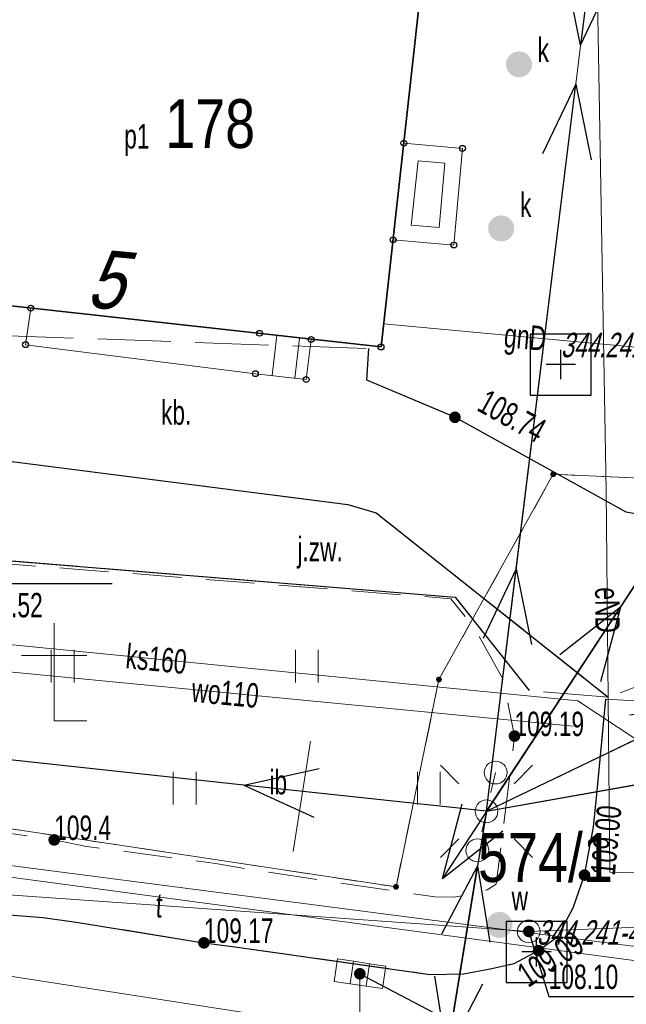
# Model space of a CAD drawing. Header units: inches. Extents: x 6497603 to 6502483, y 5925790 to 5934357.
# Tile 157 of 256: x 6501212 to 6501231, y 5926102 to 5926132. Entities that reach past the tile are written whole.
import ezdxf
from ezdxf.enums import TextEntityAlignment as Align

# ---------------------------------------------------------------- set-up
doc = ezdxf.new("R2010")
doc.units = ezdxf.units.IN
doc.header["$MEASUREMENT"] = 0
for name, pattern in [('1.5_0.75', [2.25, 1.5, -0.75]), ('2.25_0.75', [3, 2.25, -0.75]), ('219-1000', [0, 0]), ('egug-1000', [1.5, 0.75, -0.75]), ('suep_nn_1000', [0, 0]), ('supp_1000', [1.25, 0.625, -0.625])]:
    doc.linetypes.add(name, pattern=pattern)
for name, color, linetype in [('203-punkt graniczny', 7, 'Continuous'), ('211-numer działki ewidencyjnej', 7, 'Continuous'), ('218-kontur użytku gruntowego', 7, 'Continuous'), ('219-działka ewidencyjna', 7, 'Continuous'), ('238-Punkt adresowy budynku', 7, 'Continuous'), ('312-budynek ewidencyjny', 7, 'Continuous'), ('312-oznaczenie budynku ewidencyjnego', 7, 'Continuous'), ('312-oznaczenie budynku ewidencyjnego-Atr117', 7, 'Continuous'), ('352-schody', 7, 'Continuous'), ('figura  krzyż', 7, 'Continuous'), ('inna budowla', 7, 'Continuous'), ('inna budowla-Atr17', 7, 'Continuous'), ('jezdnia', 7, 'Continuous'), ('jezdnia-Atr17', 7, 'Continuous'), ('komora podziemna', 7, 'Continuous'), ('kratka ściekowa', 7, 'Continuous'), ('krawężnik', 7, 'Continuous'), ('latarnia', 7, 'Continuous'), ('obszar utwardzony', 7, 'Continuous'), ('obszar utwardzony-Atr17', 7, 'Continuous'), ('pikieta naturalna', 7, 'Continuous'), ('pikieta naturalna-Atr2', 7, 'Continuous'), ('pikieta sztuczna', 7, 'Continuous'), ('pikieta sztuczna-Atr2', 7, 'Continuous'), ('przewód elektroenergetyczny niskiego napięcia', 7, 'Continuous'), ('przewód elektroenergetyczny podziemny', 7, 'Continuous'), ('przewód elektroenergetyczny podziemny-Atr1', 7, 'Continuous'), ('przewód gazowy', 7, 'Continuous'), ('przewód gazowy-Atr1', 7, 'Continuous'), ('przewód kanalizacyjny', 7, 'Continuous'), ('przewód kanalizacyjny-Atr1', 7, 'Continuous'), ('przewód telekomunikacyjny napowietrzny', 7, 'Continuous'), ('przewód telekomunikacyjny podziemny', 7, 'Continuous'), ('przewód telekomunikacyjny podziemny-Atr1', 7, 'Continuous'), ('przewód wodociągowy', 7, 'Continuous'), ('przewód wodociągowy-Atr1', 7, 'Continuous'), ('Punkt budynku', 7, 'Continuous'), ('rzędna', 7, 'Continuous'), ('rzędna-Atr2', 7, 'Continuous'), ('rzędna-Atr3', 7, 'Continuous'), ('Szczegółowa osnowa geodezyjna pozioma', 7, 'Continuous'), ('Szczegółowa osnowa geodezyjna pozioma-Atr103', 7, 'Continuous'), ('słup przewodów napowietrznych', 7, 'Continuous'), ('taras', 7, 'Continuous'), ('trawnik', 7, 'Continuous'), ('zasuwa lub zawór', 7, 'Continuous'), ('zasuwa lub zawór-Atr17', 7, 'Continuous')]:
    doc.layers.add(name, color=color, linetype=linetype)
doc.styles.get("Standard").update_dxf_attribs({"font": 'arial.ttf'})

# ---------------------------------------------------------------- blocks, each defined once
blk = doc.blocks.new('203')
at = {"linetype": 'Continuous', "lineweight": 0}
h = blk.add_hatch(color=0, dxfattribs=at)
edge = h.paths.add_edge_path()
edge.add_arc((0, 0), 0.09, 0, 360)
blk = doc.blocks.new('PUNKTBUD')
at = {"color": 0}
blk.add_circle((0, 0), 0.09, dxfattribs=at)
blk = doc.blocks.new('OSSP')
at = {"color": 0}
for p, q in [((-0.939, 0.938), (-0.939, -0.938)), ((-0.939, 0.938), (-0.939, -0.938)), ((0.936, 0.938), (-0.939, 0.938)), ((0.936, 0.938), (-0.939, 0.938)), ((0.936, -0.938), (0.936, 0.938)), ((0.936, -0.938), (0.936, 0.938)), ((0, -0.45), (0, 0.45)), ((0, -0.45), (0, 0.45)), ((0.45, 0), (-0.45, 0)), ((0.45, 0), (-0.45, 0)), ((-0.939, -0.938), (0.936, -0.938)), ((-0.939, -0.938), (0.936, -0.938))]:
    blk.add_line(p, q, dxfattribs=at)
blk = doc.blocks.new('PW01')
at = {"linetype": 'Continuous', "lineweight": 13}
h = blk.add_hatch(color=0, dxfattribs=at)
edge = h.paths.add_edge_path()
edge.add_arc((0, 0), 0.18, 0, 360)
blk = doc.blocks.new('OO01')
at = {"color": 0, "linetype": 'Continuous', "lineweight": 13}
for p, q in [((0, 2), (0, 3)), ((0, 2), (-1, 2)), ((0, 0), (0, 2)), ((0, 2), (1, 2)), ((0, 0), (1, 0))]:
    blk.add_line(p, q, dxfattribs=at)
blk = doc.blocks.new('US25')
at = {"linetype": 'Continuous', "lineweight": 13}
h = blk.add_hatch(color=0, dxfattribs=at)
edge = h.paths.add_edge_path()
edge.add_arc((0, 0), 0.4, 0, 360)
blk = doc.blocks.new('SM01')
at = {"color": 0, "linetype": 'Continuous', "lineweight": 13}
for p, q in [((-0.848, 0.848), (-1.414, 1.414)), ((0.849, 0.848), (1.414, 1.414)), ((-0.848, -0.849), (-1.414, -1.414)), ((0.849, -0.849), (1.414, -1.414))]:
    blk.add_line(p, q, dxfattribs=at)
blk.add_circle((0, 0), 0.35, dxfattribs=at)
blk = doc.blocks.new('US05')
at = {"color": 0, "linetype": 'Continuous', "lineweight": 13}
for p, q in [((-0.75, -0.35), (-0.75, 0.35)), ((-0.75, 0.35), (-0.25, 0.35)), ((-0.25, -0.35), (-0.25, 0.35)), ((-0.25, 0.35), (0.25, 0.35)), ((0.25, -0.35), (0.25, 0.35)), ((0.25, 0.35), (0.75, 0.35)), ((0.75, -0.35), (0.75, 0.35)), ((-0.75, -0.35), (-0.25, -0.35)), ((-0.25, -0.35), (0.25, -0.35)), ((0.25, -0.35), (0.75, -0.35))]:
    blk.add_line(p, q, dxfattribs=at)
blk = doc.blocks.new('US15')
at = {"color": 0, "linetype": 'Continuous', "lineweight": 13}
blk.add_circle((0, 0), 0.35, dxfattribs=at)
blk = doc.blocks.new('TU04')
at = {"color": 0, "linetype": 'Continuous', "lineweight": 13}
for p, q in [((0, 0), (0, 1)), ((0.7, 0), (0.7, 1))]:
    blk.add_line(p, q, dxfattribs=at)
blk = doc.blocks.new('SM05')
at = {"color": 0, "linetype": 'Continuous', "lineweight": 13}
blk.add_circle((0, 0), 0.35, dxfattribs=at)
blk = doc.blocks.new('SUEP1')
at = {"color": 0, "linetype": 'Continuous'}
for p, q in [((7.5, 0), (5.25, 0.75)), ((22.5, 0), (20.25, 0.75)), ((0, 0), (7.5, 0)), ((7.5, 0), (5.25, -0.75)), ((7.5, 0), (22.5, 0)), ((22.5, 0), (20.25, -0.75))]:
    blk.add_line(p, q, dxfattribs=at)
blk = doc.blocks.new('SUTP')
at = {"color": 0, "linetype": 'Continuous'}
for p, q in [((0, 0), (1.299, 0.75)), ((13.848, 0), (12.549, 0.75)), ((0, 0), (13.848, 0)), ((2.799, -0.75), (1.5, 0)), ((11.049, -0.75), (12.348, 0))]:
    blk.add_line(p, q, dxfattribs=at)

msp = doc.modelspace()

# ---------------------------------------------------------------- linework, layer by layer
at = {"layer": '218-kontur użytku gruntowego', "color": 3, "linetype": 'egug-1000', "lineweight": 18, "flags": 128}
for points in [[(6501225.28, 5926112.04), (6501228.79, 5926118.34)], [(6501228.79, 5926118.34), (6501232.12, 5926118.19)], [(6501223.96, 5926105.67), (6501225.28, 5926112.04)], [(6501192.37, 5926110.43), (6501223.96, 5926105.67)]]:
    msp.add_lwpolyline(points, dxfattribs=at)
at = {"layer": '219-działka ewidencyjna', "color": 3, "linetype": '219-1000', "lineweight": 18, "flags": 128}
for points in [[(6501225.28, 5926112.04), (6501228.79, 5926118.34)], [(6501228.79, 5926118.34), (6501232.12, 5926118.19)], [(6501223.96, 5926105.67), (6501225.28, 5926112.04)], [(6501192.37, 5926110.43), (6501223.96, 5926105.67)], [(6501192.19, 5926108.63), (6501231.27, 5926103.41)]]:
    msp.add_lwpolyline(points, dxfattribs=at)
at = {"layer": '312-budynek ewidencyjny', "color": 7, "linetype": 'Continuous', "lineweight": 35, "flags": 128}
for points in [[(6501224.92, 5926135), (6501223.5, 5926122.25)], [(6501223.5, 5926122.25), (6501204.92, 5926124.31)]]:
    msp.add_lwpolyline(points, dxfattribs=at)
at = {"layer": '352-schody', "color": 7, "linetype": 'Continuous', "lineweight": 18, "flags": 128}
msp.add_lwpolyline([(6501221.35, 5926122.48), (6501221.2, 5926121.25), (6501219.64, 5926121.43), (6501212.58, 5926122.32), (6501212.74, 5926123.44), (6501219.77, 5926122.67)], close=True, dxfattribs=at)
msp.add_lwpolyline([(6501221.35, 5926122.48), (6501221.2, 5926121.25), (6501219.64, 5926121.43), (6501212.58, 5926122.32), (6501212.74, 5926123.44), (6501219.77, 5926122.67)], close=True, dxfattribs=at)
for points in [[(6501220.3, 5926122.606), (6501220.157, 5926121.37)], [(6501220.995, 5926122.523), (6501220.852, 5926121.29)]]:
    msp.add_lwpolyline(points, dxfattribs=at)
at = {"layer": 'inna budowla', "color": 7, "linetype": 'Continuous', "lineweight": 18, "flags": 128}
msp.add_lwpolyline([(6501220.8, 5926106.76), (6501221.33, 5926110.14)], dxfattribs=at)
at = {"layer": 'jezdnia', "color": 7, "linetype": '2.25_0.75', "lineweight": 18, "flags": 128}
for points in [[(6500967.52, 5926475.78), (6500970.47, 5926475.3), (6500970.34, 5926474.17), (6500969.68, 5926470.3), (6500969.49, 5926469.27), (6500968.64, 5926464.1), (6500968.02, 5926460.39), (6500966.41, 5926450.57), (6500964.71, 5926440.65), (6500963.12, 5926430.78), (6500961.32, 5926419.97), (6500959.67, 5926410.08), (6500959.52, 5926409.05), (6500958.4, 5926402.16), (6500958.2, 5926401.16), (6500956.52, 5926390.93), (6500955.92, 5926387.39), (6500955.8, 5926386.37), (6500953.89, 5926374.55), (6500953.73, 5926373.46), (6500953.44, 5926371.55), (6500953.08, 5926369.21), (6500952.69, 5926366.58), (6500952.26, 5926363.66), (6500951.98, 5926361.63), (6500951.62, 5926358.68), (6500951.27, 5926355.63), (6500950.83, 5926351.7), (6500950.56, 5926348.7), (6500950.2, 5926344.71), (6500949.87, 5926340.76), (6500949.76, 5926338.7), (6500949.68, 5926335.75), (6500949.64, 5926334.74), (6500949.52, 5926328.23), (6500949.49, 5926327.2), (6500949.48, 5926325.22), (6500949.47, 5926322.2), (6500949.55, 5926319.76), (6500949.66, 5926317.23), (6500949.84, 5926313.23), (6500950.01, 5926310.21), (6500950.17, 5926308.21), (6500950.43, 5926305.18), (6500950.74, 5926302.26), (6500951.06, 5926299.26), (6500951.49, 5926295.58), (6500952.08, 5926290.33), (6500952.73, 5926285.4), (6500953.13, 5926282.44), (6500953.57, 5926279.4), (6500954.04, 5926276.46), (6500954.41, 5926274.33), (6500954.74, 5926272.49), (6500955.37, 5926269.55), (6500956.06, 5926266.66), (6500956.52, 5926264.7), (6500957.04, 5926262.72), (6500957.79, 5926259.85), (6500958.59, 5926257.01), (6500959.46, 5926254.06), (6500960.33, 5926251.13), (6500961.47, 5926247.41), (6500962.32, 5926244.49), (6500963.34, 5926241.33), (6500964.48, 5926237.89), (6500965.5, 5926234.96), (6500966.14, 5926233.14), (6500966.53, 5926232.14), (6500968.88, 5926225.61), (6500969.29, 5926224.6), (6500970.02, 5926222.74), (6500970.38, 5926221.87), (6500971.84, 5926218.15), (6500972.99, 5926215.36), (6500974.13, 5926212.6), (6500975.34, 5926209.86), (6500976.57, 5926207.09), (6500977.79, 5926204.36), (6500979.13, 5926201.69), (6500980.03, 5926199.93), (6500981.16, 5926197.8), (6500982.17, 5926195.97), (6500982.82, 5926194.92), (6500983.5, 5926193.77), (6500984.62, 5926192.1), (6500985.77, 5926190.49), (6500986.98, 5926188.92), (6500988.2, 5926187.36), (6500989.17, 5926186.2), (6500990.87, 5926184.3), (6500992.5, 5926182.51), (6500994.27, 5926180.73), (6500995.76, 5926179.32), (6500997.26, 5926177.93), (6500997.98, 5926177.32), (6500999.49, 5926176), (6501001.04, 5926174.69), (6501002.64, 5926173.48), (6501003.77, 5926172.66), (6501005.08, 5926171.78), (6501006.76, 5926170.76), (6501009.35, 5926169.19), (6501011.02, 5926168.15), (6501012.75, 5926167), (6501015.2, 5926165.27), (6501017.63, 5926163.53), (6501019.23, 5926162.32), (6501020.36, 5926161.31), (6501021.45, 5926160.26), (6501022.54, 5926159.21), (6501023.77, 5926157.9), (6501024.43, 5926157.12), (6501025.28, 5926156.11), (6501026.36, 5926154.87), (6501027.57, 5926153.3), (6501028.15, 5926152.45), (6501028.65, 5926151.68), (6501029.28, 5926150.71), (6501030.17, 5926149.6), (6501030.99, 5926148.6), (6501031.86, 5926147.75), (6501032.71, 5926147), (6501033.36, 5926146.49), (6501034.56, 5926145.76), (6501035.84, 5926145.14), (6501037.14, 5926144.59), (6501038.54, 5926143.97), (6501039.7, 5926143.38), (6501041.25, 5926142.34), (6501042.55, 5926141.23), (6501043.36, 5926140.29), (6501044.15, 5926139.04), (6501044.95, 5926137.68), (6501045.97, 5926135.97), (6501046.76, 5926134.83), (6501047.06, 5926134.43), (6501047.46, 5926133.9), (6501048.29, 5926133.07), (6501049.15, 5926132.29), (6501050.1, 5926131.67), (6501051.14, 5926131.14), (6501052.32, 5926130.71), (6501053.32, 5926130.44), (6501054.33, 5926130.26), (6501054.81, 5926130.11), (6501059.21, 5926129.52), (6501060.24, 5926129.37), (6501062.18, 5926128.95), (6501065.52, 5926128.17), (6501067.51, 5926127.68), (6501067.94, 5926127.56), (6501072.36, 5926126.36), (6501076.16, 5926125.39), (6501077, 5926125.24), (6501079.93, 5926124.73), (6501091.81, 5926122.96), (6501106.86, 5926120.63), (6501107.86, 5926120.45), (6501114.26, 5926119.46), (6501115.28, 5926119.31), (6501129.17, 5926117.14), (6501141.73, 5926115.29), (6501155.8, 5926113.1), (6501156.84, 5926112.94), (6501163.71, 5926111.96), (6501164.73, 5926111.81), (6501169.7, 5926111.07), (6501186.02, 5926108.73), (6501187.04, 5926108.57), (6501197.9, 5926107.02), (6501198.93, 5926106.86), (6501209.44, 5926105.01), (6501213.12, 5926104.73), (6501214.13, 5926104.59), (6501218.06, 5926103.95), (6501219.09, 5926103.82), (6501225, 5926102.98), (6501226.03, 5926103), (6501226.9, 5926103.16), (6501227.59, 5926103.32), (6501228.34, 5926103.71), (6501228.93, 5926104.14), (6501229.4, 5926105.03), (6501229.75, 5926106.03), (6501230.03, 5926107.51), (6501230.13, 5926108.51), (6501230.41, 5926111.43), (6501235.51, 5926111.16), (6501235.42, 5926108.23), (6501235.48, 5926107.23), (6501235.64, 5926106.46), (6501236.12, 5926105.41), (6501236.84, 5926104.54), (6501237.77, 5926103.89), (6501238.91, 5926103.49), (6501240.04, 5926103.43), (6501241.16, 5926103.54), (6501242.17, 5926103.85), (6501243.16, 5926104.12), (6501253.15, 5926106.97), (6501253.23, 5926106.89), (6501254.28, 5926103.94), (6501255.15, 5926100.97), (6501254.99, 5926100.67), (6501253.62, 5926100.28), (6501252.65, 5926100), (6501249.77, 5926099.21), (6501248.73, 5926098.94), (6501244.96, 5926097.81), (6501243.92, 5926097.57), (6501242.05, 5926097.03), (6501240.92, 5926096.64), (6501239.24, 5926095.9), (6501238.04, 5926095.27), (6501237.2, 5926094.68), (6501236.35, 5926093.84), (6501235.38, 5926092.95), (6501234.5, 5926091.83), (6501233.74, 5926090.74), (6501233.24, 5926089.73), (6501232.77, 5926088.7), (6501232.51, 5926087.65), (6501232.15, 5926085.66), (6501231.07, 5926079.74), (6501230.21, 5926075.13), (6501227.92, 5926063.04), (6501227.8, 5926062.48), (6501227.76, 5926061.73), (6501227.77, 5926061.08), (6501227.88, 5926060.39), (6501228.08, 5926059.83), (6501228.38, 5926059.33), (6501228.85, 5926058.88), (6501229.59, 5926058.46), (6501230.48, 5926058.18), (6501231.24, 5926057.98), (6501236.18, 5926057.48), (6501247.14, 5926056.54), (6501247.78, 5926056.32), (6501247.32, 5926053.12), (6501247.25, 5926050.18), (6501240.84, 5926050.54), (6501235.01, 5926051.15), (6501232.93, 5926051.11), (6501231.58, 5926051.14), (6501230.74, 5926051.16), (6501229.93, 5926051.11), (6501229.08, 5926050.94), (6501228.33, 5926050.61), (6501227.56, 5926049.99), (6501227.03, 5926049.46), (6501226.57, 5926048.76), (6501226.26, 5926048.04), (6501226.07, 5926047), (6501224.9, 5926038.07), (6501224.76, 5926037.04), (6501223.95, 5926030.65), (6501223.78, 5926029.64), (6501222.8, 5926021.69), (6501222.62, 5926020.67), (6501221.85, 5926014.28), (6501221.72, 5926013.21), (6501220.01, 5926001.35), (6501219.92, 5926000.35), (6501218.92, 5925993.96), (6501218.73, 5925992.94), (6501217.59, 5925985.53), (6501217.19, 5925983.25), (6501216.34, 5925978.62), (6501216.11, 5925977.64), (6501215.34, 5925973.74), (6501215.12, 5925972.71), (6501214.1, 5925967.79), (6501212.17, 5925958.57), (6501211.6, 5925955.9), (6501210.39, 5925950.18), (6501210.15, 5925949.2), (6501208.72, 5925942.4), (6501208.51, 5925941.33), (6501206.97, 5925934), (6501206.1, 5925929.6), (6501205.96, 5925928.62), (6501203.95, 5925916.84), (6501200.99, 5925899.07), (6501197.27, 5925877.8), (6501197.19, 5925877.04), (6501197.19, 5925876.24), (6501197.31, 5925875.07), (6501197.66, 5925873.98), (6501197.97, 5925873.22), (6501198.63, 5925872.3), (6501199.23, 5925871.72), (6501199.74, 5925871.37), (6501200.42, 5925871.01), (6501201.38, 5925870.71), (6501202.44, 5925870.55), (6501201.55, 5925864.88), (6501201.24, 5925864.89), (6501200.2, 5925864.97), (6501198.98, 5925864.81), (6501197.51, 5925864.23), (6501196.67, 5925863.67), (6501195.78, 5925862.79), (6501195.34, 5925862.22), (6501195.05, 5925861.84), (6501194.69, 5925861.34), (6501194.31, 5925860.58), (6501193.88, 5925859.32), (6501193.66, 5925858.13), (6501191.37, 5925844.58), (6501188.63, 5925845.69), (6501186.06, 5925846.29), (6501188.34, 5925859.28), (6501189.55, 5925865.75), (6501190.19, 5925869.41), (6501190.72, 5925872.53), (6501192, 5925879.57), (6501195.3, 5925899.15), (6501198.39, 5925917.25), (6501200.06, 5925927.91), (6501200.49, 5925930.37), (6501201.43, 5925935.3), (6501202.26, 5925939.27), (6501205.89, 5925956.67), (6501206.71, 5925960.26), (6501209.44, 5925973.27), (6501210.33, 5925977.62), (6501211, 5925981.11), (6501211.51, 5925984.07), (6501211.73, 5925985.08), (6501212.62, 5925991.03), (6501213.62, 5925996.92), (6501213.83, 5925997.96), (6501214.76, 5926004.82), (6501214.89, 5926005.86), (6501216.15, 5926014.76), (6501216.28, 5926015.75), (6501217.09, 5926022.16), (6501217.19, 5926023.22), (6501218.27, 5926030.95), (6501221.29, 5926054.94), (6501221.42, 5926055.98), (6501222.24, 5926062.4), (6501222.34, 5926063.44), (6501224.16, 5926076.33), (6501224.9, 5926081.72), (6501225.66, 5926087.21), (6501225.76, 5926088.39), (6501225.79, 5926089.57), (6501225.74, 5926090.79), (6501225.65, 5926091.85), (6501225.41, 5926093.04), (6501225.02, 5926094.16), (6501224.47, 5926095.07), (6501223.68, 5926095.94), (6501222.87, 5926096.5), (6501222, 5926096.87), (6501221.03, 5926097.17), (6501220.05, 5926097.37), (6501218.15, 5926097.65), (6501217.08, 5926097.83), (6501213.18, 5926098.37), (6501212.16, 5926098.52), (6501210.21, 5926098.79), (6501209.19, 5926099), (6501203.73, 5926099.73), (6501202.71, 5926099.87), (6501199.75, 5926100.28), (6501198.75, 5926100.43), (6501192.84, 5926101.32), (6501191.84, 5926101.46), (6501178.52, 5926103.46), (6501168.08, 5926104.92), (6501167.07, 5926105.07), (6501161.11, 5926105.95), (6501160.15, 5926106.11), (6501141.22, 5926108.96), (6501128.91, 5926110.87), (6501107.19, 5926114.24), (6501091.02, 5926116.76), (6501087.03, 5926117.36), (6501085.63, 5926117.57), (6501084.66, 5926117.74), (6501082.7, 5926117.91), (6501080.66, 5926118.01), (6501077.67, 5926118.12), (6501076.66, 5926118.16), (6501075.65, 5926118.1), (6501074.96, 5926118.04), (6501074.24, 5926117.87), (6501073.45, 5926117.58), (6501072.83, 5926117.24), (6501072.24, 5926116.73), (6501071.92, 5926116.36), (6501071.6, 5926115.95), (6501071.13, 5926115.07), (6501070.2, 5926112.15), (6501069.14, 5926109.35), (6501065.67, 5926107.67), (6501060.98, 5926105.37), (6501056.17, 5926102.92), (6501047.77, 5926098.64), (6501039.02, 5926094.25), (6501035.19, 5926092.32), (6501033.38, 5926091.57), (6501031.9, 5926091.17), (6501030.72, 5926091), (6501029.45, 5926090.96), (6501027.96, 5926091.09), (6501026.37, 5926091.21), (6501025.08, 5926091.02), (6501023.8, 5926090.63), (6501022.54, 5926089.24), (6501020.92, 5926087.38), (6501018.93, 5926085.36), (6501016.88, 5926083.52), (6501014.11, 5926081.3), (6501011.15, 5926079.19), (6501008.09, 5926077.35), (6501004.66, 5926075.72), (6501000.14, 5926073.66), (6500996.05, 5926071.78), (6500991.19, 5926069.54), (6500987.22, 5926067.8), (6500985.88, 5926070.25), (6500984.5, 5926072.54), (6500990.81, 5926076.24), (6500997.85, 5926080.69), (6501004.96, 5926085.16), (6501007.77, 5926086.97), (6501009.89, 5926088.54), (6501012.32, 5926090.44), (6501014.72, 5926092.81), (6501016.4, 5926095.01), (6501018.1, 5926097.7), (6501019.49, 5926099.95), (6501021.13, 5926103.12), (6501021.79, 5926104.63), (6501021.73, 5926104.89), (6501022.4, 5926106.7), (6501022.77, 5926107.65), (6501022.96, 5926108.66), (6501023.19, 5926109.6), (6501023.35, 5926110.74), (6501023.42, 5926111.89), (6501023.37, 5926112.99), (6501023.17, 5926114.21), (6501022.81, 5926115.94), (6501022.34, 5926117.28), (6501021.93, 5926118.41), (6501021.38, 5926119.39), (6501020.82, 5926120.06), (6501020.31, 5926120.58), (6501019.37, 5926121.14), (6501018.64, 5926121.59), (6501017.79, 5926122.01), (6501016.87, 5926122.36), (6501016.07, 5926122.61), (6501015.13, 5926122.79), (6501014.32, 5926122.89), (6501013.3, 5926122.96), (6501011.3, 5926123.02), (6501010.28, 5926123.07), (6501008.82, 5926123.15), (6501007.35, 5926123.27), (6501006.78, 5926123.46), (6501004.62, 5926123.76), (6501002.02, 5926124.18), (6501000.54, 5926124.46), (6500997.95, 5926125.21), (6500994.57, 5926126.41), (6500989.34, 5926128.79), (6500983.15, 5926131.79), (6500980.24, 5926133), (6500976.92, 5926134.27), (6500973.27, 5926135.38), (6500969.21, 5926136.46), (6500966.14, 5926137.16), (6500962.38, 5926137.84), (6500956.83, 5926138.72), (6500951.6, 5926139.58), (6500948.09, 5926140.28), (6500941.13, 5926141.59), (6500936.68, 5926142.36), (6500936.26, 5926142.38), (6500936.91, 5926144.94), (6500937.28, 5926147.22), (6500938.48, 5926147.26), (6500944.87, 5926146.1), (6500952.28, 5926144.84), (6500952.45, 5926144.94), (6500957.36, 5926144.12), (6500958.42, 5926144.02), (6500960.33, 5926143.82), (6500961.34, 5926143.73), (6500962.4, 5926143.7), (6500964.35, 5926143.61), (6500966.38, 5926143.52), (6500968.34, 5926143.33), (6500970.37, 5926142.99), (6500972.16, 5926142.64), (6500975.22, 5926141.96), (6500978.14, 5926141.2), (6500980.07, 5926140.59), (6500984.84, 5926139.11), (6500988.6, 5926137.98), (6500991.96, 5926137.02), (6500993.89, 5926136.41), (6500996.3, 5926135.75), (6500998.23, 5926135.25), (6500999.76, 5926134.9), (6501002.22, 5926134.43), (6501003.59, 5926134.13), (6501004.64, 5926133.95), (6501005.57, 5926133.82), (6501006.54, 5926133.72), (6501007.41, 5926133.65), (6501008.58, 5926133.66), (6501009.4, 5926133.71), (6501010.99, 5926133.99), (6501012.51, 5926134.33), (6501013.46, 5926134.67), (6501014.17, 5926134.95), (6501015.06, 5926135.45), (6501015.72, 5926135.84), (6501016.55, 5926136.42), (6501017.28, 5926137.05), (6501017.97, 5926137.76), (6501018.59, 5926138.35), (6501019.09, 5926139.31), (6501019.34, 5926140.2), (6501019.48, 5926141.24), (6501019.5, 5926142.22), (6501019.53, 5926143.17), (6501019.42, 5926144.33), (6501019.23, 5926145.48), (6501018.9, 5926146.66), (6501018.59, 5926147.63), (6501018.18, 5926148.39), (6501017.57, 5926149.31), (6501017.02, 5926149.96), (6501016.24, 5926150.87), (6501015.1, 5926152.17), (6501013.64, 5926153.83), (6501013.57, 5926154), (6501012.46, 5926155.3), (6501009.41, 5926158.38), (6501006.55, 5926161.1), (6501003.79, 5926163.84), (6501000.27, 5926167.22), (6500997.75, 5926169.48), (6500994.93, 5926171.9), (6500993.22, 5926173.37), (6500990.08, 5926176.36), (6500986.16, 5926180.45), (6500984.36, 5926182.53), (6500983.92, 5926182.88), (6500982.09, 5926185.15), (6500980.83, 5926186.8), (6500979.72, 5926188.4), (6500979.64, 5926188.64), (6500977.9, 5926191.3), (6500976.68, 5926193.39), (6500974.4, 5926197.5), (6500971.6, 5926203.33), (6500970.2, 5926206.34), (6500968.02, 5926211.54), (6500966.1, 5926216.13), (6500964.42, 5926220.5), (6500963.39, 5926223.18), (6500962.78, 5926224.79), (6500960.85, 5926229.86), (6500958.92, 5926235.34), (6500957.26, 5926240.34), (6500955.77, 5926245.22), (6500954.5, 5926249.48), (6500953.02, 5926254.47), (6500951.16, 5926261.1), (6500950.63, 5926263.22), (6500949.44, 5926268.23), (6500948.4, 5926273.5), (6500947.44, 5926279.19), (6500946.72, 5926284.52), (6500945.98, 5926290.57), (6500945.39, 5926295.06), (6500944.64, 5926301.22), (6500943.99, 5926308.19), (6500943.71, 5926313.06), (6500943.38, 5926320.02), (6500943.36, 5926324.68), (6500943.39, 5926329.54), (6500943.52, 5926335.16), (6500943.63, 5926336.77), (6500943.87, 5926342.09), (6500944.45, 5926348.6), (6500944.89, 5926353.17), (6500945.31, 5926356.92), (6500946, 5926362.7), (6500946.75, 5926367.77), (6500946.9, 5926369.53), (6500947.97, 5926376.36), (6500948.58, 5926379.99), (6500949.87, 5926387.54), (6500950.36, 5926390.87), (6500950.58, 5926392.97), (6500951.07, 5926399.96), (6500951.2, 5926400.17), (6500951.56, 5926405.22), (6500951.74, 5926408.6), (6500951.86, 5926412.25), (6500952.04, 5926414.31), (6500952.81, 5926417.99), (6500953.87, 5926422.25), (6500955.38, 5926427.84), (6500956.84, 5926433.28), (6500957.79, 5926436.87), (6500958.47, 5926439.89), (6500959.31, 5926444.93), (6500960.75, 5926453.89), (6500962.75, 5926465.71), (6500964.63, 5926476.24)], [(6501199.1, 5926125.01), (6501198.69, 5926124.01), (6501208.8, 5926122.71), (6501208.16, 5926119.24), (6501222.48, 5926117.41), (6501223.35, 5926117.16), (6501230.48, 5926111.49), (6501228.05, 5926111.7), (6501225.78, 5926114.57), (6501202.96, 5926116.43), (6501201.32, 5926115.22), (6501199.7, 5926112.64), (6501199.14, 5926109.2), (6501197.31, 5926109.53), (6501193.91, 5926110.03), (6501194.35, 5926125.72)]]:
    msp.add_lwpolyline(points, close=True, dxfattribs=at)
at = {"layer": 'krawężnik', "color": 7, "linetype": 'Continuous', "lineweight": 25, "flags": 128}
for points in [[(6501208.8, 5926122.71), (6501208.16, 5926119.24), (6501222.48, 5926117.41), (6501223.35, 5926117.16), (6501230.48, 5926111.49)], [(6501232.71, 5926116.87), (6501231.03, 5926117.18), (6501225.77, 5926120.09), (6501223.06, 5926121.23), (6501223.13, 5926122.2)], [(6501199.14, 5926109.2), (6501199.7, 5926112.64), (6501201.32, 5926115.22), (6501202.96, 5926116.43), (6501225.78, 5926114.57), (6501228.05, 5926111.7)], [(6501169.7, 5926111.07), (6501186.02, 5926108.73), (6501187.04, 5926108.57), (6501197.9, 5926107.02), (6501198.93, 5926106.86), (6501209.44, 5926105.01), (6501213.12, 5926104.73), (6501214.13, 5926104.59), (6501218.06, 5926103.95), (6501219.09, 5926103.82), (6501225, 5926102.98), (6501226.03, 5926103), (6501226.9, 5926103.16), (6501227.59, 5926103.32), (6501228.34, 5926103.71), (6501228.93, 5926104.14), (6501229.4, 5926105.03), (6501229.75, 5926106.03), (6501230.03, 5926107.51), (6501230.13, 5926108.51), (6501230.41, 5926111.43)]]:
    msp.add_lwpolyline(points, dxfattribs=at)
at = {"layer": 'obszar utwardzony', "color": 7, "linetype": '2.25_0.75', "lineweight": 18, "flags": 128}
msp.add_lwpolyline([(6501208.8, 5926122.71), (6501223.13, 5926122.2), (6501223.06, 5926121.23), (6501225.77, 5926120.09), (6501231.03, 5926117.18), (6501232.71, 5926116.87), (6501232.33, 5926112.19), (6501230.48, 5926111.49), (6501223.35, 5926117.16), (6501222.48, 5926117.41), (6501208.16, 5926119.24)], close=True, dxfattribs=at)
at = {"layer": 'przewód elektroenergetyczny niskiego napięcia', "color": 1, "linetype": 'suep_nn_1000', "lineweight": 18, "flags": 128}
for points in [[(6501232.37, 5926153.85), (6501226.74, 5926107.99)], [(6501226.74, 5926107.99), (6501237.72, 5926124.74)], [(6501226.74, 5926107.99), (6501258.28, 5926123.2)], [(6501226.74, 5926107.99), (6501278.54, 5926117.23)], [(6501189.16, 5926112.05), (6501226.74, 5926107.99)], [(6501226.74, 5926107.99), (6501189.16, 5926112.05)], [(6501226.74, 5926107.99), (6501222.82, 5926084.11)]]:
    msp.add_lwpolyline(points, dxfattribs=at)
at = {"layer": 'przewód elektroenergetyczny podziemny', "color": 1, "linetype": 'Continuous', "lineweight": 18, "flags": 128}
msp.add_lwpolyline([(6501263.34, 5926025.21), (6501263.89, 5926029.63), (6501264.93, 5926030.46), (6501266.87, 5926048.35), (6501262.29, 5926070.67), (6501258.94, 5926080.35), (6501258.24, 5926086.63), (6501256.43, 5926098.8), (6501256.03, 5926101.21), (6501252.78, 5926107.9), (6501240.15, 5926104.57), (6501239.51, 5926105.37), (6501236.87, 5926104.95), (6501235.68, 5926105.99), (6501230.53, 5926106.12), (6501230.42, 5926117.83), (6501230.13, 5926134.16), (6501229.69, 5926138.53), (6501212.47, 5926140.51), (6501210.02, 5926136.61)], dxfattribs=at)
at = {"layer": 'przewód gazowy', "color": 40, "linetype": 'Continuous', "lineweight": 18, "flags": 128}
msp.add_lwpolyline([(6501223.58, 5926122.96), (6501236.51, 5926121.76)], dxfattribs=at)
at = {"layer": 'przewód kanalizacyjny', "color": 34, "linetype": 'Continuous', "lineweight": 18, "flags": 128}
for points in [[(6501233.23, 5926108.95), (6501229.55, 5926111.38), (6501209.38, 5926113.38), (6501191.71, 5926115.49), (6501164.9, 5926118.7), (6501154.98, 5926119.88)], [(6501122.96, 5926116.33), (6501166.3, 5926110.04), (6501222.85, 5926101.26), (6501227.67, 5926089.74)], [(6501222.85, 5926101.26), (6501222.85, 5926103)]]:
    msp.add_lwpolyline(points, dxfattribs=at)
at = {"layer": 'przewód telekomunikacyjny podziemny', "color": 30, "linetype": 'Continuous', "lineweight": 18, "flags": 128}
msp.add_lwpolyline([(6501260, 5926109.82), (6501238.89, 5926104.73), (6501228.04, 5926104.3), (6501211.03, 5926105.5), (6501188.67, 5926109.35)], dxfattribs=at)
at = {"layer": 'przewód wodociągowy', "color": 5, "linetype": 'Continuous', "lineweight": 18, "flags": 128}
for points in [[(6501229.4, 5926110.6), (6501209.4, 5926112.53), (6501192.65, 5926114.28), (6501163.97, 5926118.74), (6501154.95, 5926119.02), (6501154.65, 5926119.03)], [(6501233.8, 5926104.53), (6501231.24, 5926103.85), (6501185.79, 5926109.73), (6501165.68, 5926112.27), (6501154.17, 5926115.02)]]:
    msp.add_lwpolyline(points, dxfattribs=at)
at = {"layer": 'rzędna-Atr2', "color": 7, "flags": 128}
for points in [[(6501209.38, 5926113.38), (6501210.97, 5926114.99), (6501215.245, 5926114.99)], [(6501228.04, 5926104.3), (6501228.65, 5926102.3), (6501232.478, 5926102.3)], [(6501222.85, 5926103), (6501225.52, 5926101.6), (6501229.356, 5926101.6)]]:
    msp.add_lwpolyline(points, dxfattribs=at)
at = {"layer": 'słup przewodów napowietrznych', "color": 7, "linetype": 'supp_1000', "lineweight": 18, "flags": 128}
msp.add_lwpolyline([(6501227.02, 5926109.18), (6501226.46, 5926106.79)], dxfattribs=at)
at = {"layer": 'taras', "color": 0, "lineweight": 18}
for p, q in [((6501223.87, 5926125.54), (6501224.2, 5926128.51)), ((6501224.2, 5926128.51), (6501226, 5926128.35)), ((6501226, 5926128.35), (6501225.74, 5926125.38)), ((6501224.423, 5926125.994), (6501224.643, 5926127.969)), ((6501224.643, 5926127.969), (6501225.458, 5926127.896)), ((6501225.458, 5926127.896), (6501225.286, 5926125.92)), ((6501225.286, 5926125.92), (6501224.423, 5926125.994)), ((6501225.74, 5926125.38), (6501223.87, 5926125.54))]:
    msp.add_line(p, q, dxfattribs=at)
at = {"layer": 'trawnik', "color": 7, "linetype": '1.5_0.75', "lineweight": 18, "flags": 128}
msp.add_lwpolyline([(6501199.69, 5926112.5), (6501201.34, 5926115), (6501202.17, 5926115.71), (6501203.04, 5926116.28), (6501214.09, 5926115.43), (6501225.64, 5926114.52), (6501226.35, 5926113.65), (6501227.26, 5926112.03), (6501227.6, 5926110.3), (6501227.04, 5926105.75), (6501226.76, 5926105.58), (6501226.25, 5926105.45), (6501225.74, 5926105.35), (6501225.15, 5926105.36), (6501219.43, 5926106.21), (6501218.42, 5926106.39), (6501214.45, 5926106.91), (6501213.46, 5926107.11), (6501199.27, 5926109.2)], close=True, dxfattribs=at)

# ---------------------------------------------------------------- block references
at = {"layer": '203-punkt graniczny', "color": 7, "linetype": 'Continuous', "lineweight": 18}
for p in [(6501228.79, 5926118.34), (6501225.28, 5926112.04), (6501223.96, 5926105.67)]:
    msp.add_blockref('203', p, dxfattribs=at)
at = {"layer": 'figura  krzyż', "color": 7, "linetype": 'Continuous', "lineweight": 18}
msp.add_blockref('OO01', (6501213.46, 5926110.77), dxfattribs=at)
at = {"layer": 'komora podziemna', "color": 30, "linetype": 'Continuous', "lineweight": 18, "rotation": 32.525}
msp.add_blockref('US15', (6501228.04, 5926104.3), dxfattribs=at)
at = {"layer": 'kratka ściekowa', "color": 34, "linetype": 'Continuous', "lineweight": 18, "rotation": 351.544}
msp.add_blockref('US05', (6501222.85, 5926103), dxfattribs=at)
at = {"layer": 'latarnia', "color": 7, "linetype": 'Continuous', "lineweight": 18}
msp.add_blockref('SM01', (6501226.74, 5926107.99), dxfattribs=at)
at = {"layer": 'pikieta naturalna', "color": 7, "linetype": 'Continuous', "lineweight": 13}
msp.add_blockref('PW01', (6501213.46, 5926107.11), dxfattribs=at)
at = {"layer": 'pikieta sztuczna', "color": 7, "linetype": 'Continuous', "lineweight": 13}
for p in [(6501225.77, 5926120.09), (6501227.6, 5926110.3), (6501229.75, 5926106.03), (6501218.06, 5926103.95), (6501228.34, 5926103.71)]:
    msp.add_blockref('PW01', p, dxfattribs=at)
at = {"layer": 'przewód elektroenergetyczny niskiego napięcia', "color": 1, "linetype": 'Continuous', "lineweight": 18}
for p, rotation in [((6501232.37, 5926153.85), 263.0009999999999), ((6501226.74, 5926107.99), 83.00099999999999), ((6501226.74, 5926107.99), 56.754), ((6501237.72, 5926124.74), 236.754), ((6501226.74, 5926107.99), 25.745), ((6501226.74, 5926107.99), 10.114), ((6501226.74, 5926107.99), 173.834), ((6501226.74, 5926107.99), 260.678), ((6501222.82, 5926084.11), 80.678)]:
    msp.add_blockref('SUEP1', p, dxfattribs=dict(at, rotation=rotation))
at = {"layer": 'przewód telekomunikacyjny napowietrzny', "color": 30, "linetype": 'Continuous', "lineweight": 18, "rotation": 284.239}
msp.add_blockref('SUTP', (6501231.33, 5926134.47), dxfattribs=at)
at = {"layer": 'Punkt budynku', "color": 5, "linetype": 'Continuous', "lineweight": 13}
for p in [(6501224.2, 5926128.51), (6501226, 5926128.35), (6501223.87, 5926125.54), (6501225.74, 5926125.38), (6501212.74, 5926123.44), (6501219.77, 5926122.67), (6501212.58, 5926122.32), (6501221.35, 5926122.48), (6501223.5, 5926122.25), (6501219.64, 5926121.43), (6501221.2, 5926121.25)]:
    msp.add_blockref('PUNKTBUD', p, dxfattribs=at)
at = {"layer": 'rzędna', "color": 30, "linetype": 'Continuous', "lineweight": 18}
msp.add_blockref('PW01', (6501228.04, 5926104.3), dxfattribs=at)
at = {"layer": 'rzędna', "color": 34, "linetype": 'Continuous', "lineweight": 18}
msp.add_blockref('PW01', (6501222.85, 5926103), dxfattribs=at)
at = {"layer": 'Szczegółowa osnowa geodezyjna pozioma', "color": 7, "linetype": 'Continuous', "lineweight": 13}
for p in [(6501229.02, 5926121.71), (6501228.28, 5926103.67)]:
    msp.add_blockref('OSSP', p, dxfattribs=at)
at = {"layer": 'słup przewodów napowietrznych', "color": 7, "linetype": 'Continuous', "lineweight": 18}
for p in [(6501227.02, 5926109.18), (6501226.46, 5926106.79)]:
    msp.add_blockref('SM05', p, dxfattribs=at)
at = {"layer": 'trawnik', "color": 7, "linetype": 'Continuous', "lineweight": 18}
for p in [(6501213.369, 5926111.949), (6501220.869, 5926111.949), (6501217.119, 5926108.199), (6501224.619, 5926108.199)]:
    msp.add_blockref('TU04', p, dxfattribs=at)
at = {"layer": 'zasuwa lub zawór', "color": 34, "linetype": 'Continuous', "lineweight": 18}
for p in [(6501227.74, 5926130.93), (6501227.19, 5926125.89)]:
    msp.add_blockref('US25', p, dxfattribs=at)
at = {"layer": 'zasuwa lub zawór', "color": 5, "linetype": 'Continuous', "lineweight": 18}
msp.add_blockref('US25', (6501227.14, 5926104.5), dxfattribs=at)

# ---------------------------------------------------------------- texts
at = {"layer": '211-numer działki ewidencyjnej', "color": 3, "linetype": 'Continuous', "lineweight": 18, "width": 0.79}
msp.add_text('574/1', height=1.5, dxfattribs=at).set_placement((6501226.48, 5926107.32), align=Align.TOP_LEFT)
at = {"layer": '238-Punkt adresowy budynku', "color": 7, "linetype": 'Continuous', "lineweight": 18, "oblique": 15, "width": 0.79}
msp.add_text('5', height=1.8, rotation=354.615, dxfattribs=at).set_placement((6501214.97, 5926123.43), align=Align.CENTER)
at = {"layer": '312-oznaczenie budynku ewidencyjnego', "color": 7, "linetype": 'Continuous', "lineweight": 18, "width": 0.79}
msp.add_text('178', height=1.5, dxfattribs=at).set_placement((6501216.87, 5926128.36))
at = {"layer": '312-oznaczenie budynku ewidencyjnego-Atr117', "color": 7, "width": 0.667}
msp.add_text('p1', height=0.75, dxfattribs=at).set_placement((6501216, 5926128.72), align=Align.MIDDLE_CENTER)
at = {"layer": 'inna budowla-Atr17', "color": 7, "width": 0.667}
msp.add_text('ib', height=0.75, dxfattribs=at).set_placement((6501220.07, 5926108.51))
at = {"layer": 'jezdnia-Atr17', "color": 7, "width": 0.667}
msp.add_text('j.zw.', height=0.75, dxfattribs=at).set_placement((6501220.93, 5926115.67))
at = {"layer": 'obszar utwardzony-Atr17', "color": 7, "width": 0.667}
msp.add_text('kb.', height=0.75, dxfattribs=at).set_placement((6501216.74, 5926119.86))
at = {"layer": 'pikieta naturalna-Atr2', "color": 7, "width": 0.667}
msp.add_text('109.4', height=0.75, dxfattribs=at).set_placement((6501213.46, 5926107.11))
at = {"layer": 'pikieta sztuczna-Atr2', "color": 7, "width": 0.667}
for s, rotation, p in [('108.74', 331.047, (6501226.41, 5926120.32)), ('109.00', 84.336, (6501230.68, 5926106)), ('109.09', 33.419, (6501228.02, 5926102.56))]:
    msp.add_text(s, height=0.75, rotation=rotation, dxfattribs=at).set_placement(p)
for s, p in [('109.19', (6501227.6, 5926110.3)), ('109.17', (6501218.06, 5926103.95))]:
    msp.add_text(s, height=0.75, dxfattribs=at).set_placement(p)
at = {"layer": 'przewód elektroenergetyczny podziemny-Atr1', "color": 1, "width": 0.667}
msp.add_text('eND', height=0.75, rotation=270.538, dxfattribs=at).set_placement((6501230.45, 5926114.87), align=Align.MIDDLE_LEFT)
at = {"layer": 'przewód gazowy-Atr1', "color": 40, "width": 0.667}
msp.add_text('gnD', height=0.75, rotation=354.725, dxfattribs=at).set_placement((6501227.29, 5926122.62), align=Align.MIDDLE_LEFT)
at = {"layer": 'przewód kanalizacyjny-Atr1', "color": 34, "width": 0.667}
msp.add_text('ks160', height=0.75, rotation=354.337, dxfattribs=at).set_placement((6501215.67, 5926112.76), align=Align.MIDDLE_LEFT)
at = {"layer": 'przewód telekomunikacyjny podziemny-Atr1', "color": 30, "width": 0.667}
msp.add_text('t', height=0.75, rotation=355.964, dxfattribs=at).set_placement((6501216.59, 5926105.11), align=Align.MIDDLE_LEFT)
at = {"layer": 'przewód wodociągowy-Atr1', "color": 5, "width": 0.667}
msp.add_text('wo110', height=0.75, rotation=354.488, dxfattribs=at).set_placement((6501217.69, 5926111.73), align=Align.MIDDLE_LEFT)
at = {"layer": 'rzędna-Atr2', "color": 30, "width": 0.667}
msp.add_text('108.10', height=0.75, dxfattribs=at).set_placement((6501228.65, 5926102.308), align=Align.BOTTOM_LEFT)
at = {"layer": 'rzędna-Atr3', "color": 34, "width": 0.667}
msp.add_text('105.52', height=0.75, dxfattribs=at).set_placement((6501210.97, 5926113.723), align=Align.BOTTOM_LEFT)
at = {"layer": 'Szczegółowa osnowa geodezyjna pozioma-Atr103', "color": 7, "oblique": 15, "width": 0.667}
for s, p in [('344.241-1021', (6501229.02, 5926121.71)), ('344.241-4803', (6501228.28, 5926103.67))]:
    msp.add_text(s, height=0.75, dxfattribs=at).set_placement(p, align=Align.BOTTOM_LEFT)
at = {"layer": 'zasuwa lub zawór-Atr17', "color": 34, "width": 0.667}
for p in [(6501228.31, 5926131), (6501227.77, 5926126.24)]:
    msp.add_text('k', height=0.75, dxfattribs=at).set_placement(p)
at = {"layer": 'zasuwa lub zawór-Atr17', "color": 5, "width": 0.667}
msp.add_text('w', height=0.75, dxfattribs=at).set_placement((6501227.51, 5926104.95))

doc.saveas('drawing.dxf')
